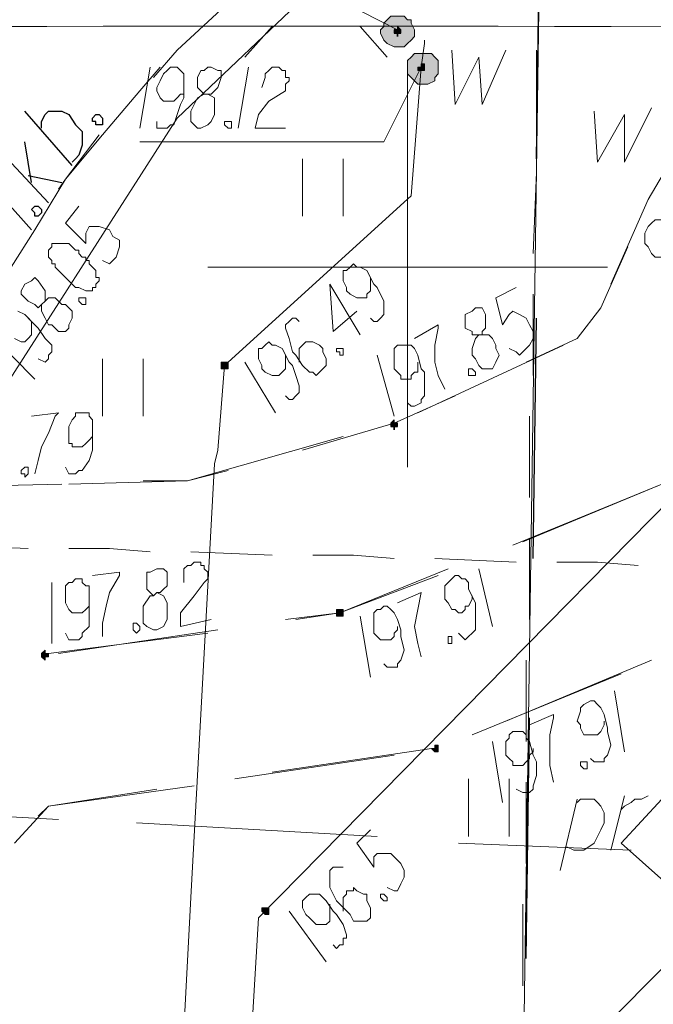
# Model space of a CAD drawing. Header units: metres. Extents: x 7431553 to 7432401, y 5544342 to 5544539.
# Tile 59 of 180: x 7432095 to 7432103, y 5544491 to 5544503. Entities that reach past the tile are written whole.
import ezdxf

# ---------------------------------------------------------------- set-up
doc = ezdxf.new("R2010")
doc.units = ezdxf.units.M
doc.header["$MEASUREMENT"] = 0
doc.layers.add('BG-PR90-PB-PZT-PZT01_2026_04_14$0$MAPA DCP', color=7, linetype='Continuous', lineweight=0)
doc.layers.add('PRIMETECH_XREF', color=7, linetype='Continuous', lineweight=5)

# ---------------------------------------------------------------- blocks, each defined once
blk = doc.blocks.new('BG-PR90-PB-PZT-PZT01_2026_04_14$0$Naddrwiną2025_v2klauzulap')
at = {"layer": 'BG-PR90-PB-PZT-PZT01_2026_04_14$0$MAPA DCP', "linetype": 'Continuous', "lineweight": 0, "transparency": 33554559}
for color, points in [(5, [(7431659.847, 5544514.182), (7431659.932, 5544514.182), (7431659.974, 5544514.225), (7431660.016, 5544514.267), (7431660.059, 5544514.309), (7431660.059, 5544514.352), (7431660.059, 5544514.394), (7431660.059, 5544514.436), (7431660.016, 5544514.521), (7431659.974, 5544514.521), (7431659.932, 5544514.563), (7431659.889, 5544514.563), (7431659.805, 5544514.563), (7431659.762, 5544514.563), (7431659.72, 5544514.521), (7431659.678, 5544514.479), (7431659.678, 5544514.436), (7431659.678, 5544514.394), (7431659.678, 5544514.309), (7431659.678, 5544514.267), (7431659.72, 5544514.225), (7431659.762, 5544514.182), (7431659.805, 5544514.182), (7431659.805, 5544514.182)]), (256, [(7431668.356, 5544514.479), (7431668.356, 5544514.479), (7431668.398, 5544514.521), (7431668.398, 5544514.521), (7431668.398, 5544514.521), (7431668.398, 5544514.521), (7431668.398, 5544514.521), (7431668.398, 5544514.563), (7431668.398, 5544514.563), (7431668.398, 5544514.563), (7431668.398, 5544514.563), (7431668.356, 5544514.563), (7431668.356, 5544514.563), (7431668.356, 5544514.563), (7431668.356, 5544514.563), (7431668.314, 5544514.563), (7431668.314, 5544514.563), (7431668.314, 5544514.563), (7431668.314, 5544514.521), (7431668.314, 5544514.521), (7431668.314, 5544514.521), (7431668.314, 5544514.521), (7431668.356, 5544514.521)]), (5, [(7431659.847, 5544514.309), (7431659.889, 5544514.309), (7431659.889, 5544514.309), (7431659.889, 5544514.394), (7431659.847, 5544514.394), (7431659.847, 5544514.394), (7431659.847, 5544514.394), (7431659.847, 5544514.394), (7431659.805, 5544514.394), (7431659.805, 5544514.394), (7431659.805, 5544514.352), (7431659.805, 5544514.352), (7431659.805, 5544514.352), (7431659.847, 5544514.352)]), (5, [(7431659.381, 5544513.844), (7431659.424, 5544513.844), (7431659.508, 5544513.886), (7431659.551, 5544513.928), (7431659.551, 5544513.928), (7431659.593, 5544514.013), (7431659.593, 5544514.055), (7431659.593, 5544514.098), (7431659.593, 5544514.14), (7431659.551, 5544514.182), (7431659.508, 5544514.225), (7431659.466, 5544514.267), (7431659.424, 5544514.267), (7431659.381, 5544514.267), (7431659.297, 5544514.225), (7431659.254, 5544514.225), (7431659.254, 5544514.182), (7431659.212, 5544514.14), (7431659.212, 5544514.055), (7431659.212, 5544514.013), (7431659.212, 5544513.971), (7431659.254, 5544513.928), (7431659.297, 5544513.886), (7431659.339, 5544513.886), (7431659.339, 5544513.886)]), (5, [(7431659.381, 5544514.013), (7431659.424, 5544514.013), (7431659.424, 5544514.013), (7431659.424, 5544514.013), (7431659.424, 5544514.055), (7431659.424, 5544514.055), (7431659.466, 5544514.055), (7431659.424, 5544514.055), (7431659.424, 5544514.098), (7431659.424, 5544514.098), (7431659.424, 5544514.098), (7431659.424, 5544514.098), (7431659.381, 5544514.098), (7431659.381, 5544514.098), (7431659.381, 5544514.098), (7431659.381, 5544514.098), (7431659.381, 5544514.098), (7431659.339, 5544514.055), (7431659.339, 5544514.055), (7431659.339, 5544514.055), (7431659.381, 5544514.055)]), (256, [(7431664.292, 5544513.971), (7431664.334, 5544513.971), (7431664.334, 5544513.971), (7431664.334, 5544513.971), (7431664.334, 5544513.971), (7431664.334, 5544514.013), (7431664.377, 5544514.013), (7431664.334, 5544514.013), (7431664.334, 5544514.013), (7431664.334, 5544514.055), (7431664.334, 5544514.055), (7431664.334, 5544514.055), (7431664.292, 5544514.055), (7431664.292, 5544514.055), (7431664.292, 5544514.055), (7431664.292, 5544514.055), (7431664.292, 5544514.013), (7431664.25, 5544514.013), (7431664.25, 5544514.013), (7431664.25, 5544514.013)]), (256, [(7431666.663, 5544513.293), (7431666.663, 5544513.293), (7431666.705, 5544513.293), (7431666.705, 5544513.293), (7431666.705, 5544513.293), (7431666.705, 5544513.336), (7431666.705, 5544513.336), (7431666.705, 5544513.336), (7431666.705, 5544513.336), (7431666.705, 5544513.378), (7431666.705, 5544513.378), (7431666.663, 5544513.378), (7431666.663, 5544513.378), (7431666.663, 5544513.378), (7431666.663, 5544513.378), (7431666.62, 5544513.378), (7431666.62, 5544513.336), (7431666.62, 5544513.336), (7431666.62, 5544513.336), (7431666.62, 5544513.336), (7431666.62, 5544513.293), (7431666.62, 5544513.293)]), (52, [(7431670.388, 5544512.362), (7431670.388, 5544512.362), (7431670.388, 5544512.362), (7431670.388, 5544512.362), (7431670.43, 5544512.404), (7431670.43, 5544512.404), (7431670.43, 5544512.404), (7431670.43, 5544512.404), (7431670.43, 5544512.447), (7431670.388, 5544512.447), (7431670.388, 5544512.447), (7431670.388, 5544512.447), (7431670.388, 5544512.447), (7431670.346, 5544512.447), (7431670.346, 5544512.447), (7431670.346, 5544512.447), (7431670.346, 5544512.447), (7431670.346, 5544512.404), (7431670.346, 5544512.404), (7431670.346, 5544512.404), (7431670.346, 5544512.404), (7431670.346, 5544512.362), (7431670.346, 5544512.362), (7431670.346, 5544512.362), (7431670.346, 5544512.362)]), (5, [(7431663.572, 5544511.854), (7431663.572, 5544511.854), (7431663.615, 5544511.854), (7431663.615, 5544511.854), (7431663.615, 5544511.896), (7431663.615, 5544511.896), (7431663.615, 5544511.896), (7431663.615, 5544511.896), (7431663.615, 5544511.939), (7431663.615, 5544511.939), (7431663.615, 5544511.939), (7431663.572, 5544511.939), (7431663.572, 5544511.939), (7431663.572, 5544511.939), (7431663.53, 5544511.939), (7431663.53, 5544511.939), (7431663.53, 5544511.939), (7431663.53, 5544511.896), (7431663.53, 5544511.896), (7431663.53, 5544511.896), (7431663.53, 5544511.896), (7431663.53, 5544511.854), (7431663.53, 5544511.854)]), (256, [(7431667.213, 5544509.61), (7431667.213, 5544509.61), (7431667.213, 5544509.61), (7431667.213, 5544509.61), (7431667.213, 5544509.61), (7431667.255, 5544509.653), (7431667.255, 5544509.653), (7431667.255, 5544509.653), (7431667.213, 5544509.653), (7431667.213, 5544509.695), (7431667.213, 5544509.695), (7431667.213, 5544509.695), (7431667.213, 5544509.695), (7431667.171, 5544509.695), (7431667.171, 5544509.695), (7431667.171, 5544509.695), (7431667.171, 5544509.653), (7431667.128, 5544509.653), (7431667.128, 5544509.653), (7431667.128, 5544509.653), (7431667.171, 5544509.61), (7431667.171, 5544509.61), (7431667.171, 5544509.61), (7431667.171, 5544509.61), (7431667.171, 5544509.61)])]:
    blk.add_hatch(color=color, dxfattribs=at).paths.add_polyline_path(points)
at = {"layer": 'BG-PR90-PB-PZT-PZT01_2026_04_14$0$MAPA DCP', "color": 1, "linetype": 'Continuous', "lineweight": 18, "transparency": 33554687}
blk.add_lwpolyline([(7431770.083, 5544497.757), (7431763.902, 5544498.815), (7431752.811, 5544501.186), (7431737.063, 5544503.726), (7431734.989, 5544503.726), (7431705.313, 5544505.673), (7431674.537, 5544507.663), (7431671.489, 5544507.748), (7431664.504, 5544508.721), (7431660.482, 5544511.304), (7431658.831, 5544513.039), (7431657.053, 5544516.849), (7431656.249, 5544521.04), (7431658.196, 5544542.588), (7431658.873, 5544545.975), (7431662.98, 5544562.612), (7431663.276, 5544568.157), (7431664.334, 5544568.115)], dxfattribs=at)
at = {"layer": 'BG-PR90-PB-PZT-PZT01_2026_04_14$0$MAPA DCP', "linetype": 'Continuous', "lineweight": 18, "transparency": 33554687}
for points in [[(7431636.479, 5544546.821), (7431667.213, 5544545.213), (7431666.493, 5544532.936), (7431684.527, 5544515.452), (7431635.166, 5544516.172)], [(7431662.556, 5544516.722), (7431661.498, 5544517.188), (7431660.778, 5544517.611)], [(7431664.969, 5544517.442), (7431665.054, 5544517.357), (7431665.774, 5544515.622)], [(7431665.816, 5544515.495), (7431665.054, 5544517.357)], [(7431668.017, 5544515.41), (7431667.255, 5544517.23)], [(7431663.53, 5544515.664), (7431663.234, 5544516.299), (7431662.853, 5544516.595), (7431662.091, 5544516.934)], [(7431667.425, 5544516.849), (7431668.187, 5544514.987)], [(7431662.345, 5544516.68), (7431662.345, 5544511.685)], [(7431635.167, 5544516.172), (7431684.527, 5544515.452), (7431683.046, 5544480.527), (7431676.526, 5544473.754)], [(7431664.165, 5544514.309), (7431663.318, 5544516.13)], [(7431669.457, 5544515.452), (7431668.737, 5544515.452)], [(7431668.737, 5544514.944), (7431669.457, 5544514.944)], [(7431664.631, 5544512.87), (7431664.292, 5544514.013), (7431663.953, 5544514.775)], [(7431666.112, 5544514.69), (7431666.663, 5544513.336), (7431666.747, 5544512.785)], [(7431666.747, 5544512.658), (7431666.663, 5544513.336), (7431666.197, 5544514.563)], [(7431668.652, 5544512.489), (7431668.356, 5544514.479)], [(7431662.345, 5544514.182), (7431659.847, 5544514.182)], [(7431662.345, 5544514.182), (7431664.842, 5544514.182)], [(7431668.441, 5544514.013), (7431668.737, 5544512.023)], [(7431659.72, 5544513.928), (7431659.339, 5544513.59)], [(7431661.71, 5544513.378), (7431660.99, 5544513.378)], [(7431665.012, 5544511.431), (7431664.461, 5544513.378)], [(7431660.99, 5544512.87), (7431661.71, 5544512.87)], [(7431659.974, 5544511.007), (7431659.635, 5544511.304), (7431659.127, 5544511.854), (7431658.662, 5544512.404), (7431658.619, 5544512.489)], [(7431659.72, 5544512.15), (7431659.339, 5544512.489)], [(7431665.054, 5544509.949), (7431665.012, 5544511.431), (7431664.885, 5544511.939)], [(7431666.874, 5544511.812), (7431667.171, 5544509.822)], [(7431667.171, 5544509.695), (7431666.917, 5544511.685)], [(7431669.203, 5544509.568), (7431669.076, 5544509.695), (7431668.822, 5544511.515)], [(7431665.012, 5544510.88), (7431665.012, 5544511.431)], [(7431659.847, 5544511.092), (7431660.143, 5544510.838), (7431660.694, 5544510.372), (7431661.244, 5544509.907), (7431661.371, 5544509.822)], [(7431668.864, 5544511.05), (7431669.076, 5544509.695), (7431669.541, 5544509.272)], [(7431664.207, 5544510.88), (7431663.488, 5544510.88)], [(7431662.345, 5544509.229), (7431661.879, 5544509.526), (7431661.244, 5544509.907), (7431660.694, 5544510.33)], [(7431663.488, 5544510.372), (7431664.207, 5544510.372)], [(7431664.969, 5544508.086), (7431665.096, 5544508.044), (7431665.054, 5544509.864)]]:
    blk.add_lwpolyline(points, dxfattribs=at)
at = {"layer": 'BG-PR90-PB-PZT-PZT01_2026_04_14$0$MAPA DCP', "color": 30, "linetype": 'Continuous', "lineweight": 18, "true_color": 0xff6500, "transparency": 33554687}
for points in [[(7431679.447, 5544509.102), (7431662.599, 5544525.782), (7431661.583, 5544526.29)], [(7431669.118, 5544516.849), (7431669.076, 5544516.892), (7431669.033, 5544516.976), (7431668.991, 5544517.019), (7431668.991, 5544517.103), (7431668.949, 5544517.188)], [(7431669.541, 5544514.817), (7431669.626, 5544516.976)], [(7431669.626, 5544516.722), (7431668.949, 5544516.892)], [(7431669.033, 5544516.299), (7431668.991, 5544516.341), (7431668.991, 5544516.511), (7431669.033, 5544516.553), (7431669.076, 5544516.595), (7431669.16, 5544516.638), (7431669.245, 5544516.638), (7431669.287, 5544516.638), (7431669.372, 5544516.595), (7431669.457, 5544516.553), (7431669.541, 5544516.511), (7431669.626, 5544516.384), (7431669.626, 5544516.299), (7431669.626, 5544516.257), (7431669.584, 5544516.172)], [(7431669.88, 5544516.087), (7431668.991, 5544516.299)], [(7431669.287, 5544510.796), (7431669.457, 5544513.801)], [(7431669.076, 5544506.816), (7431669.245, 5544509.822)]]:
    blk.add_lwpolyline(points, dxfattribs=at)
at = {"layer": 'BG-PR90-PB-PZT-PZT01_2026_04_14$0$MAPA DCP', "color": 54, "linetype": 'Continuous', "lineweight": 18, "true_color": 0x9a9a00, "transparency": 33554687}
blk.add_lwpolyline([(7431635.378, 5544521.633), (7431636.733, 5544521.548), (7431639.993, 5544521.21), (7431662.345, 5544520.321), (7431670.473, 5544512.32), (7431732.83, 5544508.594), (7431751.372, 5544507.578), (7431751.456, 5544504.573), (7431767.712, 5544503.218), (7431770.083, 5544503.049)], dxfattribs=at)
at = {"layer": 'BG-PR90-PB-PZT-PZT01_2026_04_14$0$MAPA DCP', "color": 30, "linetype": 'Continuous', "lineweight": 18, "true_color": 0xff6500, "transparency": 33554687}
blk.add_lwpolyline([(7431668.441, 5544517.865), (7431669.118, 5544518.627), (7431670.219, 5544517.611), (7431669.541, 5544516.849)], close=True, dxfattribs=at)
at = {"layer": 'BG-PR90-PB-PZT-PZT01_2026_04_14$0$MAPA DCP', "color": 5, "linetype": 'Continuous', "lineweight": 18, "transparency": 33554687}
blk.add_lwpolyline([(7431661.752, 5544517.4), (7431661.752, 5544517.527), (7431661.794, 5544517.569), (7431661.837, 5544517.611), (7431661.921, 5544517.611), (7431661.964, 5544517.654), (7431662.048, 5544517.611), (7431662.091, 5544517.611), (7431662.175, 5544517.569), (7431662.218, 5544517.527), (7431662.218, 5544517.442), (7431662.218, 5544517.4), (7431662.218, 5544517.315), (7431662.218, 5544517.273), (7431662.175, 5544517.23), (7431662.091, 5544517.188), (7431662.048, 5544517.146), (7431661.964, 5544517.146), (7431661.921, 5544517.146), (7431661.837, 5544517.188), (7431661.794, 5544517.23), (7431661.752, 5544517.273), (7431661.752, 5544517.315)], close=True, dxfattribs=at)
for points in [[(7431660.397, 5544516.511), (7431661.032, 5544516.553), (7431660.44, 5544516.892), (7431661.032, 5544516.892), (7431660.355, 5544517.23)], [(7431659.635, 5544514.733), (7431660.313, 5544514.775), (7431659.72, 5544515.071), (7431660.313, 5544515.114), (7431659.635, 5544515.41)], [(7431736.978, 5544505.038), (7431702.223, 5544507.663), (7431696.635, 5544508.129), (7431695.365, 5544508.256), (7431692.486, 5544509.06), (7431687.152, 5544510.584), (7431670.219, 5544511.473), (7431664.8, 5544511.769), (7431664.631, 5544511.812), (7431663.572, 5544511.896), (7431661.456, 5544514.225), (7431659.847, 5544514.352), (7431659.551, 5544514.394), (7431659.508, 5544514.394)], [(7431659.847, 5544514.352), (7431660.778, 5544513.886), (7431660.778, 5544510.838)], [(7431659.381, 5544514.055), (7431657.18, 5544509.737), (7431657.18, 5544506.647)]]:
    blk.add_lwpolyline(points, dxfattribs=at)
at = {"layer": 'BG-PR90-PB-PZT-PZT01_2026_04_14$0$MAPA DCP', "color": 4, "linetype": 'Continuous', "lineweight": 18, "transparency": 33554687}
for points in [[(7431666.028, 5544516.045), (7431666.028, 5544516.553), (7431666.07, 5544517.061)], [(7431665.985, 5544514.521), (7431666.028, 5544515.537)], [(7431665.943, 5544512.997), (7431665.943, 5544513.505), (7431665.985, 5544514.013)], [(7431665.901, 5544511.473), (7431665.943, 5544512.489)], [(7431665.858, 5544509.949), (7431665.858, 5544510.457), (7431665.901, 5544510.965)], [(7431665.816, 5544508.425), (7431665.858, 5544509.441)]]:
    blk.add_lwpolyline(points, dxfattribs=at)
at = {"layer": 'BG-PR90-PB-PZT-PZT01_2026_04_14$0$MAPA DCP', "linetype": 'Continuous', "lineweight": 9, "transparency": 33554687}
for points in [[(7431667.636, 5544516.765), (7431668.398, 5544516.892)], [(7431668.483, 5544516.468), (7431668.525, 5544516.511), (7431668.525, 5544516.638), (7431668.483, 5544516.638), (7431668.441, 5544516.68), (7431668.314, 5544516.722), (7431668.144, 5544516.68), (7431668.102, 5544516.68), (7431667.933, 5544516.638), (7431667.848, 5544516.595), (7431667.806, 5544516.553), (7431667.763, 5544516.511), (7431667.763, 5544516.468), (7431667.806, 5544516.384), (7431667.848, 5544516.341), (7431667.89, 5544516.341), (7431668.017, 5544516.299), (7431668.06, 5544516.341), (7431668.102, 5544516.341), (7431668.187, 5544516.384), (7431668.187, 5544516.426), (7431668.187, 5544516.468), (7431668.187, 5544516.511), (7431668.187, 5544516.553), (7431668.144, 5544516.595), (7431668.06, 5544516.638), (7431668.017, 5544516.638)], [(7431668.06, 5544515.706), (7431667.933, 5544516.003), (7431667.975, 5544516.003), (7431668.187, 5544515.96), (7431668.398, 5544515.96), (7431668.568, 5544515.96), (7431668.779, 5544516.003)], [(7431662.599, 5544515.537), (7431662.726, 5544515.283), (7431663.064, 5544515.368), (7431662.937, 5544515.452), (7431662.895, 5544515.495), (7431662.937, 5544515.579), (7431662.98, 5544515.664), (7431663.064, 5544515.706), (7431663.149, 5544515.749), (7431663.234, 5544515.749), (7431663.318, 5544515.706), (7431663.403, 5544515.622), (7431663.445, 5544515.579), (7431663.403, 5544515.537), (7431663.361, 5544515.452)], [(7431668.864, 5544515.537), (7431668.906, 5544515.622), (7431668.906, 5544515.706), (7431668.864, 5544515.749), (7431668.822, 5544515.749), (7431668.695, 5544515.791), (7431668.525, 5544515.791), (7431668.441, 5544515.749), (7431668.271, 5544515.706), (7431668.229, 5544515.664), (7431668.187, 5544515.664), (7431668.144, 5544515.622), (7431668.144, 5544515.579), (7431668.144, 5544515.537), (7431668.144, 5544515.495), (7431668.187, 5544515.452), (7431668.229, 5544515.452), (7431668.271, 5544515.41), (7431668.356, 5544515.41), (7431668.441, 5544515.41), (7431668.483, 5544515.452), (7431668.525, 5544515.495), (7431668.568, 5544515.495), (7431668.568, 5544515.537), (7431668.568, 5544515.622), (7431668.525, 5544515.664), (7431668.483, 5544515.706), (7431668.441, 5544515.706), (7431668.398, 5544515.749), (7431668.356, 5544515.749)], [(7431663.191, 5544515.071), (7431663.191, 5544515.114), (7431663.149, 5544515.114), (7431663.107, 5544515.156), (7431663.064, 5544515.156), (7431662.937, 5544515.156), (7431662.853, 5544515.114), (7431662.853, 5544515.071), (7431662.853, 5544515.029), (7431662.895, 5544514.987), (7431662.937, 5544514.902), (7431662.98, 5544514.902), (7431663.064, 5544514.902), (7431663.107, 5544514.902), (7431663.149, 5544514.987), (7431663.191, 5544514.987), (7431663.191, 5544515.071), (7431663.234, 5544515.029), (7431663.361, 5544514.987), (7431663.445, 5544514.987), (7431663.488, 5544515.029), (7431663.572, 5544515.071), (7431663.615, 5544515.114), (7431663.615, 5544515.198), (7431663.615, 5544515.241), (7431663.53, 5544515.283), (7431663.445, 5544515.325), (7431663.361, 5544515.283), (7431663.318, 5544515.283), (7431663.234, 5544515.241), (7431663.191, 5544515.198), (7431663.191, 5544515.114)], [(7431668.271, 5544515.241), (7431669.033, 5544515.368)], [(7431666.112, 5544515.071), (7431666.832, 5544515.241)], [(7431666.917, 5544514.817), (7431666.959, 5544514.86), (7431667.001, 5544514.902), (7431666.959, 5544514.944), (7431666.917, 5544514.987), (7431666.874, 5544515.029), (7431666.747, 5544515.029), (7431666.62, 5544515.029), (7431666.536, 5544515.029), (7431666.366, 5544514.944), (7431666.282, 5544514.944), (7431666.239, 5544514.902), (7431666.239, 5544514.86), (7431666.197, 5544514.817), (7431666.197, 5544514.775), (7431666.239, 5544514.733), (7431666.282, 5544514.69), (7431666.324, 5544514.648), (7431666.451, 5544514.648), (7431666.493, 5544514.648), (7431666.536, 5544514.69), (7431666.62, 5544514.733), (7431666.62, 5544514.775), (7431666.663, 5544514.817), (7431666.663, 5544514.86), (7431666.62, 5544514.902), (7431666.578, 5544514.902), (7431666.578, 5544514.944), (7431666.493, 5544514.987), (7431666.451, 5544514.987)], [(7431663.234, 5544514.267), (7431663.064, 5544514.563), (7431663.107, 5544514.563), (7431663.318, 5544514.521), (7431663.53, 5544514.521), (7431663.699, 5544514.563), (7431663.869, 5544514.648)], [(7431664.038, 5544514.182), (7431664.08, 5544514.225), (7431664.08, 5544514.267), (7431664.038, 5544514.352), (7431663.996, 5544514.352), (7431663.953, 5544514.394), (7431663.826, 5544514.394), (7431663.657, 5544514.394), (7431663.615, 5544514.352), (7431663.445, 5544514.309), (7431663.361, 5544514.267), (7431663.318, 5544514.225), (7431663.318, 5544514.182), (7431663.318, 5544514.14), (7431663.318, 5544514.098), (7431663.318, 5544514.055), (7431663.361, 5544514.013), (7431663.403, 5544514.013), (7431663.445, 5544514.013), (7431663.53, 5544514.013), (7431663.615, 5544514.013), (7431663.657, 5544514.055), (7431663.699, 5544514.098), (7431663.742, 5544514.098), (7431663.742, 5544514.14), (7431663.742, 5544514.225), (7431663.699, 5544514.225), (7431663.657, 5544514.267), (7431663.657, 5544514.309), (7431663.572, 5544514.309), (7431663.53, 5544514.309)], [(7431666.536, 5544514.055), (7431666.409, 5544514.352), (7431666.62, 5544514.309), (7431666.832, 5544514.267), (7431667.044, 5544514.309), (7431667.213, 5544514.352)], [(7431667.298, 5544513.886), (7431667.34, 5544513.928), (7431667.34, 5544514.055), (7431667.298, 5544514.055), (7431667.255, 5544514.098), (7431667.128, 5544514.14), (7431666.959, 5544514.098), (7431666.874, 5544514.098), (7431666.747, 5544514.055), (7431666.663, 5544514.013), (7431666.62, 5544513.971), (7431666.578, 5544513.928), (7431666.578, 5544513.886), (7431666.62, 5544513.844), (7431666.62, 5544513.801), (7431666.663, 5544513.759), (7431666.705, 5544513.759), (7431666.832, 5544513.759), (7431666.874, 5544513.759), (7431666.917, 5544513.759), (7431666.959, 5544513.801), (7431667.001, 5544513.844), (7431667.001, 5544513.886), (7431667.001, 5544513.928), (7431667.001, 5544513.971), (7431666.959, 5544514.013), (7431666.917, 5544514.013), (7431666.874, 5544514.055), (7431666.832, 5544514.055)], [(7431663.445, 5544513.801), (7431664.207, 5544514.013)], [(7431666.705, 5544513.59), (7431667.467, 5544513.717)], [(7431666.282, 5544511.388), (7431666.112, 5544511.388), (7431666.07, 5544511.431), (7431666.07, 5544511.473), (7431666.028, 5544511.515), (7431666.028, 5544511.558), (7431666.028, 5544511.6), (7431666.07, 5544511.6), (7431666.07, 5544511.642), (7431666.112, 5544511.642), (7431666.155, 5544511.685), (7431666.197, 5544511.685), (7431666.239, 5544511.685), (7431666.282, 5544511.642), (7431666.451, 5544511.515), (7431666.663, 5544511.346), (7431666.832, 5544511.346), (7431666.747, 5544511.727)], [(7431666.451, 5544511.007), (7431666.409, 5544511.05), (7431666.409, 5544511.092), (7431666.366, 5544511.134), (7431666.324, 5544511.177), (7431666.197, 5544511.177), (7431666.155, 5544511.177), (7431666.112, 5544511.134), (7431666.112, 5544511.092), (7431666.112, 5544511.05), (7431666.155, 5544510.965), (7431666.155, 5544510.923), (7431666.282, 5544510.923), (7431666.366, 5544510.923), (7431666.409, 5544510.965), (7431666.451, 5544511.007), (7431666.451, 5544510.965), (7431666.578, 5544510.88), (7431666.663, 5544510.88), (7431666.705, 5544510.88), (7431666.79, 5544510.88), (7431666.832, 5544510.923), (7431666.874, 5544511.007), (7431666.874, 5544511.05), (7431666.832, 5544511.134), (7431666.747, 5544511.177), (7431666.663, 5544511.177), (7431666.62, 5544511.177), (7431666.536, 5544511.177), (7431666.451, 5544511.134), (7431666.409, 5544511.05)], [(7431661.583, 5544510.076), (7431661.794, 5544509.907), (7431662.048, 5544510.161), (7431661.921, 5544510.161), (7431661.837, 5544510.203), (7431661.837, 5544510.288), (7431661.837, 5544510.33), (7431661.879, 5544510.457), (7431661.964, 5544510.499), (7431662.006, 5544510.584), (7431662.091, 5544510.584), (7431662.218, 5544510.542), (7431662.26, 5544510.499), (7431662.302, 5544510.457), (7431662.26, 5544510.372)], [(7431666.197, 5544510.245), (7431666.155, 5544510.584), (7431666.197, 5544510.584), (7431666.409, 5544510.457), (7431666.578, 5544510.415), (7431666.79, 5544510.372), (7431666.959, 5544510.372)], [(7431664.842, 5544509.907), (7431664.927, 5544509.949), (7431664.927, 5544510.034), (7431664.885, 5544510.076), (7431664.885, 5544510.118), (7431664.758, 5544510.203), (7431664.631, 5544510.245), (7431664.546, 5544510.245), (7431664.377, 5544510.245), (7431664.292, 5544510.245), (7431664.25, 5544510.245), (7431664.207, 5544510.203), (7431664.165, 5544510.203), (7431664.165, 5544510.161), (7431664.165, 5544510.076), (7431664.165, 5544510.034), (7431664.207, 5544510.034), (7431664.25, 5544509.991), (7431664.334, 5544509.949), (7431664.419, 5544509.949), (7431664.461, 5544509.949), (7431664.546, 5544509.949), (7431664.546, 5544509.991), (7431664.588, 5544509.991), (7431664.588, 5544510.034), (7431664.588, 5544510.076), (7431664.588, 5544510.118), (7431664.546, 5544510.161), (7431664.504, 5544510.203), (7431664.461, 5544510.245)], [(7431666.917, 5544509.907), (7431667.001, 5544509.949), (7431667.001, 5544510.076), (7431666.959, 5544510.118), (7431666.917, 5544510.118), (7431666.832, 5544510.203), (7431666.663, 5544510.203), (7431666.578, 5544510.203), (7431666.409, 5544510.203), (7431666.324, 5544510.203), (7431666.324, 5544510.161), (7431666.282, 5544510.118), (7431666.239, 5544510.118), (7431666.239, 5544510.076), (7431666.239, 5544510.034), (7431666.282, 5544509.991), (7431666.282, 5544509.949), (7431666.324, 5544509.907), (7431666.451, 5544509.907), (7431666.493, 5544509.907), (7431666.536, 5544509.907), (7431666.62, 5544509.949), (7431666.663, 5544509.991), (7431666.663, 5544510.034), (7431666.663, 5544510.076), (7431666.663, 5544510.118), (7431666.62, 5544510.161), (7431666.578, 5544510.203), (7431666.536, 5544510.203), (7431666.493, 5544510.203)], [(7431662.81, 5544509.61), (7431662.768, 5544509.653), (7431662.641, 5544509.653), (7431662.514, 5544509.568), (7431662.472, 5544509.526), (7431662.514, 5544509.483), (7431662.556, 5544509.399), (7431662.641, 5544509.356), (7431662.683, 5544509.356), (7431662.768, 5544509.441), (7431662.81, 5544509.526), (7431662.853, 5544509.568), (7431662.81, 5544509.61), (7431662.895, 5544509.61), (7431662.98, 5544509.653), (7431663.064, 5544509.695), (7431663.064, 5544509.737), (7431663.149, 5544509.822), (7431663.149, 5544509.907), (7431663.107, 5544509.949), (7431663.064, 5544509.949), (7431662.98, 5544509.991), (7431662.895, 5544509.991), (7431662.81, 5544509.907), (7431662.81, 5544509.864), (7431662.726, 5544509.78), (7431662.726, 5544509.695), (7431662.768, 5544509.653)], [(7431664.207, 5544509.483), (7431664.165, 5544509.822), (7431664.207, 5544509.78), (7431664.419, 5544509.695), (7431664.588, 5544509.61), (7431664.758, 5544509.568), (7431664.927, 5544509.526)], [(7431663.488, 5544509.568), (7431663.53, 5544509.653), (7431663.488, 5544509.695), (7431663.445, 5544509.695), (7431663.403, 5544509.737), (7431663.361, 5544509.737), (7431663.318, 5544509.737), (7431663.234, 5544509.653), (7431663.107, 5544509.568), (7431663.064, 5544509.526), (7431662.937, 5544509.399), (7431662.895, 5544509.314)], [(7431663.234, 5544509.272), (7431663.276, 5544509.356), (7431663.276, 5544509.399), (7431663.234, 5544509.441), (7431663.191, 5544509.483), (7431663.149, 5544509.483), (7431663.107, 5544509.483), (7431663.064, 5544509.483), (7431663.022, 5544509.483), (7431662.98, 5544509.441)], [(7431666.282, 5544509.737), (7431667.044, 5544509.737)], [(7431663.191, 5544508.975), (7431663.742, 5544509.526)]]:
    blk.add_lwpolyline(points, dxfattribs=at)
for points in [[(7431668.525, 5544516.341), (7431668.525, 5544516.426), (7431668.61, 5544516.426), (7431668.61, 5544516.384), (7431668.568, 5544516.341)], [(7431663.615, 5544514.944), (7431663.615, 5544514.987), (7431663.657, 5544515.029), (7431663.699, 5544515.029), (7431663.699, 5544514.987), (7431663.699, 5544514.944), (7431663.657, 5544514.944)], [(7431666.959, 5544514.69), (7431666.959, 5544514.733), (7431667.044, 5544514.733), (7431667.044, 5544514.69), (7431667.001, 5544514.69)], [(7431666.79, 5544510.753), (7431666.79, 5544510.796), (7431666.832, 5544510.838), (7431666.874, 5544510.838), (7431666.917, 5544510.796), (7431666.874, 5544510.753), (7431666.832, 5544510.753)], [(7431662.048, 5544509.737), (7431662.091, 5544509.737), (7431662.133, 5544509.695), (7431662.218, 5544509.695), (7431662.26, 5544509.737), (7431662.302, 5544509.737), (7431662.302, 5544509.78), (7431662.345, 5544509.78), (7431662.387, 5544509.822), (7431662.429, 5544509.864), (7431662.514, 5544509.949), (7431662.556, 5544509.991), (7431662.599, 5544510.034), (7431662.599, 5544510.076), (7431662.641, 5544510.161), (7431662.641, 5544510.203), (7431662.641, 5544510.245), (7431662.599, 5544510.245), (7431662.599, 5544510.288), (7431662.556, 5544510.288), (7431662.514, 5544510.33), (7431662.472, 5544510.33), (7431662.472, 5544510.288), (7431662.429, 5544510.288), (7431662.387, 5544510.288), (7431662.345, 5544510.245), (7431662.302, 5544510.203), (7431662.26, 5544510.203), (7431662.26, 5544510.161), (7431662.218, 5544510.161), (7431662.218, 5544510.118), (7431662.175, 5544510.076), (7431662.133, 5544510.076), (7431662.133, 5544510.034), (7431662.091, 5544509.991), (7431662.048, 5544509.949), (7431662.048, 5544509.907), (7431662.048, 5544509.864), (7431662.048, 5544509.822), (7431662.048, 5544509.78)], [(7431662.726, 5544510.076), (7431662.726, 5544510.161), (7431662.81, 5544510.161), (7431662.81, 5544510.118), (7431662.768, 5544510.076)], [(7431664.842, 5544509.399), (7431664.842, 5544509.441), (7431664.927, 5544509.441), (7431664.969, 5544509.399), (7431664.927, 5544509.399), (7431664.927, 5544509.356), (7431664.885, 5544509.356)]]:
    blk.add_lwpolyline(points, close=True, dxfattribs=at)
at = {"layer": 'BG-PR90-PB-PZT-PZT01_2026_04_14$0$MAPA DCP', "linetype": 'Continuous', "lineweight": 25, "transparency": 33554687}
for points in [[(7431660.99, 5544515.791), (7431657.984, 5544515.833)], [(7431665.985, 5544515.749), (7431662.98, 5544515.791)], [(7431670.981, 5544515.664), (7431667.975, 5544515.706)], [(7431660.609, 5544509.61), (7431660.524, 5544509.61), (7431660.44, 5544509.653), (7431660.397, 5544509.695), (7431660.397, 5544509.737), (7431660.397, 5544509.864), (7431660.44, 5544509.949), (7431660.567, 5544510.034), (7431660.651, 5544510.118), (7431660.821, 5544510.118), (7431660.948, 5544510.076), (7431660.99, 5544510.034), (7431661.032, 5544509.991)], [(7431661.075, 5544509.991), (7431660.397, 5544509.399)], [(7431661.202, 5544509.441), (7431661.286, 5544509.864)], [(7431661.54, 5544509.695), (7431660.863, 5544509.06)], [(7431661.286, 5544509.483), (7431660.778, 5544509.399)], [(7431661.794, 5544508.891), (7431661.667, 5544508.891), (7431661.667, 5544508.848), (7431661.625, 5544508.848), (7431661.625, 5544508.891), (7431661.583, 5544508.891), (7431661.54, 5544508.891), (7431661.498, 5544508.933), (7431661.498, 5544508.975), (7431661.456, 5544508.975), (7431661.456, 5544509.018), (7431661.456, 5544509.06), (7431661.456, 5544509.102), (7431661.498, 5544509.145), (7431661.879, 5544509.483)]]:
    blk.add_lwpolyline(points, dxfattribs=at)
at = {"layer": 'BG-PR90-PB-PZT-PZT01_2026_04_14$0$MAPA DCP', "color": 94, "linetype": 'Continuous', "lineweight": 18, "true_color": 0x009a00, "transparency": 33554687}
for points in [[(7431660.651, 5544515.791), (7431660.143, 5544515.791), (7431659.635, 5544515.791)], [(7431662.175, 5544515.749), (7431661.159, 5544515.791)], [(7431663.699, 5544515.749), (7431663.191, 5544515.749), (7431662.683, 5544515.749)], [(7431665.223, 5544515.706), (7431664.207, 5544515.706)], [(7431666.747, 5544515.706), (7431666.239, 5544515.706), (7431665.731, 5544515.706)], [(7431668.271, 5544515.664), (7431667.255, 5544515.664)], [(7431669.795, 5544515.664), (7431669.287, 5544515.664), (7431668.779, 5544515.664)], [(7431671.319, 5544515.622), (7431670.303, 5544515.622)]]:
    blk.add_lwpolyline(points, dxfattribs=at)
at = {"layer": 'BG-PR90-PB-PZT-PZT01_2026_04_14$0$MAPA DCP', "color": 5, "linetype": 'Continuous', "lineweight": 0, "transparency": 33554687}
for points in [[(7431659.847, 5544514.182), (7431659.932, 5544514.182), (7431659.974, 5544514.225), (7431660.016, 5544514.267), (7431660.059, 5544514.309), (7431660.059, 5544514.352), (7431660.059, 5544514.394), (7431660.059, 5544514.436), (7431660.016, 5544514.521), (7431659.974, 5544514.521), (7431659.932, 5544514.563), (7431659.889, 5544514.563), (7431659.805, 5544514.563), (7431659.762, 5544514.563), (7431659.72, 5544514.521), (7431659.678, 5544514.479), (7431659.678, 5544514.436), (7431659.678, 5544514.394), (7431659.678, 5544514.309), (7431659.678, 5544514.267), (7431659.72, 5544514.225), (7431659.762, 5544514.182), (7431659.805, 5544514.182)], [(7431659.847, 5544514.309), (7431659.889, 5544514.309), (7431659.889, 5544514.309), (7431659.889, 5544514.394), (7431659.847, 5544514.394), (7431659.847, 5544514.394), (7431659.847, 5544514.394), (7431659.847, 5544514.394), (7431659.805, 5544514.394), (7431659.805, 5544514.394), (7431659.805, 5544514.352), (7431659.805, 5544514.352), (7431659.805, 5544514.352), (7431659.847, 5544514.352), (7431659.847, 5544514.309)], [(7431659.381, 5544513.844), (7431659.424, 5544513.844), (7431659.508, 5544513.886), (7431659.551, 5544513.928), (7431659.551, 5544513.928), (7431659.593, 5544514.013), (7431659.593, 5544514.055), (7431659.593, 5544514.098), (7431659.593, 5544514.14), (7431659.551, 5544514.182), (7431659.508, 5544514.225), (7431659.466, 5544514.267), (7431659.424, 5544514.267), (7431659.381, 5544514.267), (7431659.297, 5544514.225), (7431659.254, 5544514.225), (7431659.254, 5544514.182), (7431659.212, 5544514.14), (7431659.212, 5544514.055), (7431659.212, 5544514.013), (7431659.212, 5544513.971), (7431659.254, 5544513.928), (7431659.297, 5544513.886), (7431659.339, 5544513.886)], [(7431659.381, 5544514.013), (7431659.424, 5544514.013), (7431659.424, 5544514.013), (7431659.424, 5544514.013), (7431659.424, 5544514.055), (7431659.424, 5544514.055), (7431659.466, 5544514.055), (7431659.424, 5544514.055), (7431659.424, 5544514.098), (7431659.424, 5544514.098), (7431659.424, 5544514.098), (7431659.424, 5544514.098), (7431659.381, 5544514.098), (7431659.381, 5544514.098), (7431659.381, 5544514.098), (7431659.381, 5544514.098), (7431659.381, 5544514.098), (7431659.339, 5544514.055), (7431659.339, 5544514.055), (7431659.339, 5544514.055), (7431659.381, 5544514.055), (7431659.381, 5544514.013), (7431659.381, 5544514.013)], [(7431663.572, 5544511.854), (7431663.572, 5544511.854), (7431663.615, 5544511.854), (7431663.615, 5544511.854), (7431663.615, 5544511.896), (7431663.615, 5544511.896), (7431663.615, 5544511.896), (7431663.615, 5544511.896), (7431663.615, 5544511.939), (7431663.615, 5544511.939), (7431663.615, 5544511.939), (7431663.572, 5544511.939), (7431663.572, 5544511.939), (7431663.572, 5544511.939), (7431663.53, 5544511.939), (7431663.53, 5544511.939), (7431663.53, 5544511.939), (7431663.53, 5544511.896), (7431663.53, 5544511.896), (7431663.53, 5544511.896), (7431663.53, 5544511.896), (7431663.53, 5544511.854), (7431663.53, 5544511.854)]]:
    blk.add_lwpolyline(points, close=True, dxfattribs=at)
at = {"layer": 'BG-PR90-PB-PZT-PZT01_2026_04_14$0$MAPA DCP', "linetype": 'Continuous', "lineweight": 0, "transparency": 33554687}
for points in [[(7431668.356, 5544514.479), (7431668.356, 5544514.479), (7431668.398, 5544514.521), (7431668.398, 5544514.521), (7431668.398, 5544514.521), (7431668.398, 5544514.521), (7431668.398, 5544514.521), (7431668.398, 5544514.563), (7431668.398, 5544514.563), (7431668.398, 5544514.563), (7431668.398, 5544514.563), (7431668.356, 5544514.563), (7431668.356, 5544514.563), (7431668.356, 5544514.563), (7431668.356, 5544514.563), (7431668.314, 5544514.563), (7431668.314, 5544514.563), (7431668.314, 5544514.563), (7431668.314, 5544514.521), (7431668.314, 5544514.521), (7431668.314, 5544514.521), (7431668.314, 5544514.521), (7431668.356, 5544514.521)], [(7431664.292, 5544513.971), (7431664.334, 5544513.971), (7431664.334, 5544513.971), (7431664.334, 5544513.971), (7431664.334, 5544513.971), (7431664.334, 5544514.013), (7431664.377, 5544514.013), (7431664.334, 5544514.013), (7431664.334, 5544514.013), (7431664.334, 5544514.055), (7431664.334, 5544514.055), (7431664.334, 5544514.055), (7431664.292, 5544514.055), (7431664.292, 5544514.055), (7431664.292, 5544514.055), (7431664.292, 5544514.055), (7431664.292, 5544514.013), (7431664.25, 5544514.013), (7431664.25, 5544514.013), (7431664.25, 5544514.013), (7431664.292, 5544513.971), (7431664.292, 5544513.971), (7431664.292, 5544513.971)], [(7431666.663, 5544513.293), (7431666.663, 5544513.293), (7431666.705, 5544513.293), (7431666.705, 5544513.293), (7431666.705, 5544513.293), (7431666.705, 5544513.336), (7431666.705, 5544513.336), (7431666.705, 5544513.336), (7431666.705, 5544513.336), (7431666.705, 5544513.378), (7431666.705, 5544513.378), (7431666.663, 5544513.378), (7431666.663, 5544513.378), (7431666.663, 5544513.378), (7431666.663, 5544513.378), (7431666.62, 5544513.378), (7431666.62, 5544513.336), (7431666.62, 5544513.336), (7431666.62, 5544513.336), (7431666.62, 5544513.336), (7431666.62, 5544513.293), (7431666.62, 5544513.293), (7431666.663, 5544513.293)], [(7431667.213, 5544509.61), (7431667.213, 5544509.61), (7431667.213, 5544509.61), (7431667.213, 5544509.61), (7431667.213, 5544509.61), (7431667.255, 5544509.653), (7431667.255, 5544509.653), (7431667.255, 5544509.653), (7431667.213, 5544509.653), (7431667.213, 5544509.695), (7431667.213, 5544509.695), (7431667.213, 5544509.695), (7431667.213, 5544509.695), (7431667.171, 5544509.695), (7431667.171, 5544509.695), (7431667.171, 5544509.695), (7431667.171, 5544509.653), (7431667.128, 5544509.653), (7431667.128, 5544509.653), (7431667.128, 5544509.653), (7431667.171, 5544509.61), (7431667.171, 5544509.61), (7431667.171, 5544509.61), (7431667.171, 5544509.61)]]:
    blk.add_lwpolyline(points, close=True, dxfattribs=at)
at = {"layer": 'BG-PR90-PB-PZT-PZT01_2026_04_14$0$MAPA DCP', "color": 5, "linetype": 'Continuous', "lineweight": -3, "transparency": 33554687}
blk.add_lwpolyline([(7431659.381, 5544514.013), (7431659.424, 5544514.013), (7431659.424, 5544514.013), (7431659.424, 5544514.013), (7431659.424, 5544514.055), (7431659.424, 5544514.055), (7431659.466, 5544514.055), (7431659.424, 5544514.055), (7431659.424, 5544514.098), (7431659.424, 5544514.098), (7431659.424, 5544514.098), (7431659.424, 5544514.098), (7431659.381, 5544514.098), (7431659.381, 5544514.098), (7431659.381, 5544514.098), (7431659.381, 5544514.098), (7431659.381, 5544514.098), (7431659.339, 5544514.055), (7431659.339, 5544514.055), (7431659.339, 5544514.055), (7431659.381, 5544514.055), (7431659.381, 5544514.013), (7431659.381, 5544514.013)], close=True, dxfattribs=at)
at = {"layer": 'BG-PR90-PB-PZT-PZT01_2026_04_14$0$MAPA DCP', "color": 52, "linetype": 'Continuous', "lineweight": 9, "transparency": 33554687}
for points in [[(7431669.372, 5544513.717), (7431669.541, 5544513.547), (7431669.838, 5544513.759), (7431669.711, 5544513.759), (7431669.668, 5544513.801), (7431669.668, 5544513.886), (7431669.668, 5544513.971), (7431669.753, 5544514.055), (7431669.795, 5544514.098), (7431669.88, 5544514.14), (7431669.965, 5544514.14), (7431670.049, 5544514.098), (7431670.134, 5544514.055), (7431670.134, 5544514.013), (7431670.092, 5544513.928)], [(7431669.838, 5544513.378), (7431669.838, 5544513.251), (7431669.88, 5544513.209), (7431670.092, 5544513.209), (7431670.261, 5544513.293), (7431670.303, 5544513.336), (7431670.43, 5544513.463), (7431670.515, 5544513.505), (7431670.515, 5544513.547), (7431670.515, 5544513.59), (7431670.515, 5544513.632), (7431670.515, 5544513.674), (7431670.473, 5544513.717), (7431670.43, 5544513.717), (7431670.388, 5544513.717), (7431670.346, 5544513.717), (7431670.261, 5544513.674), (7431670.176, 5544513.674), (7431670.176, 5544513.632), (7431670.134, 5544513.547), (7431670.092, 5544513.505), (7431670.134, 5544513.505), (7431670.134, 5544513.42), (7431670.176, 5544513.42), (7431670.219, 5544513.378), (7431670.261, 5544513.378), (7431670.303, 5544513.378), (7431670.346, 5544513.378), (7431670.388, 5544513.378)], [(7431670.811, 5544513.251), (7431670.854, 5544513.293), (7431670.811, 5544513.336), (7431670.811, 5544513.378), (7431670.727, 5544513.378), (7431670.727, 5544513.42), (7431670.684, 5544513.42), (7431670.557, 5544513.378), (7431670.43, 5544513.293), (7431670.388, 5544513.251), (7431670.261, 5544513.166), (7431670.176, 5544513.082), (7431670.176, 5544513.039), (7431670.176, 5544512.997), (7431670.176, 5544512.955), (7431670.219, 5544512.912), (7431670.261, 5544512.87), (7431670.303, 5544512.87), (7431670.346, 5544512.87), (7431670.43, 5544512.912), (7431670.473, 5544512.955), (7431670.515, 5544512.997), (7431670.557, 5544513.039), (7431670.557, 5544513.082), (7431670.557, 5544513.124), (7431670.557, 5544513.166), (7431670.515, 5544513.209), (7431670.473, 5544513.209), (7431670.43, 5544513.209), (7431670.388, 5544513.209), (7431670.346, 5544513.209), (7431670.303, 5544513.209)], [(7431670.388, 5544512.701), (7431671.023, 5544513.166)]]:
    blk.add_lwpolyline(points, dxfattribs=at)
at = {"layer": 'BG-PR90-PB-PZT-PZT01_2026_04_14$0$MAPA DCP', "color": 5, "linetype": 'Continuous', "lineweight": 0, "transparency": 33554495}
blk.add_lwpolyline([(7431659.466, 5544514.055), (7431659.424, 5544514.055)], dxfattribs=at)
at = {"layer": 'BG-PR90-PB-PZT-PZT01_2026_04_14$0$MAPA DCP', "linetype": 'Continuous', "lineweight": -3, "transparency": 33554687}
blk.add_lwpolyline([(7431664.292, 5544513.971), (7431664.334, 5544513.971), (7431664.334, 5544513.971), (7431664.334, 5544513.971), (7431664.334, 5544513.971), (7431664.334, 5544514.013), (7431664.377, 5544514.013), (7431664.334, 5544514.013), (7431664.334, 5544514.013), (7431664.334, 5544514.055), (7431664.334, 5544514.055), (7431664.334, 5544514.055), (7431664.292, 5544514.055), (7431664.292, 5544514.055), (7431664.292, 5544514.055), (7431664.292, 5544514.055), (7431664.292, 5544514.013), (7431664.25, 5544514.013), (7431664.25, 5544514.013), (7431664.25, 5544514.013), (7431664.292, 5544513.971), (7431664.292, 5544513.971), (7431664.292, 5544513.971)], close=True, dxfattribs=at)
at = {"layer": 'BG-PR90-PB-PZT-PZT01_2026_04_14$0$MAPA DCP', "linetype": 'Continuous', "lineweight": 0, "transparency": 33554495}
blk.add_lwpolyline([(7431664.377, 5544514.013), (7431664.334, 5544514.013)], dxfattribs=at)
at = {"layer": 'BG-PR90-PB-PZT-PZT01_2026_04_14$0$MAPA DCP', "color": 5, "linetype": 'Continuous', "lineweight": 9, "transparency": 33554687}
for points in [[(7431662.98, 5544513.717), (7431663.022, 5544513.759), (7431663.022, 5544513.801), (7431662.98, 5544513.844), (7431662.937, 5544513.886), (7431662.895, 5544513.886), (7431662.853, 5544513.886), (7431662.768, 5544513.886), (7431662.599, 5544513.801), (7431662.556, 5544513.759), (7431662.387, 5544513.674), (7431662.345, 5544513.59), (7431662.345, 5544513.547), (7431662.302, 5544513.505), (7431662.345, 5544513.463), (7431662.387, 5544513.42), (7431662.387, 5544513.378), (7431662.429, 5544513.378), (7431662.514, 5544513.378), (7431662.599, 5544513.42), (7431662.641, 5544513.42), (7431662.683, 5544513.463), (7431662.726, 5544513.547), (7431662.726, 5544513.59), (7431662.726, 5544513.674), (7431662.683, 5544513.674), (7431662.641, 5544513.717), (7431662.599, 5544513.717), (7431662.556, 5544513.717), (7431662.514, 5544513.717), (7431662.472, 5544513.717)], [(7431662.895, 5544513.547), (7431663.149, 5544513.251), (7431662.556, 5544513.209), (7431663.191, 5544513.59)], [(7431663.022, 5544512.828), (7431662.98, 5544512.785), (7431662.98, 5544512.743), (7431663.022, 5544512.701), (7431663.064, 5544512.658), (7431663.107, 5544512.658), (7431663.234, 5544512.701), (7431663.403, 5544512.743), (7431663.445, 5544512.785), (7431663.572, 5544512.87), (7431663.657, 5544512.955), (7431663.657, 5544512.997), (7431663.699, 5544513.039), (7431663.657, 5544513.082), (7431663.615, 5544513.124), (7431663.572, 5544513.166), (7431663.488, 5544513.166), (7431663.403, 5544513.124), (7431663.361, 5544513.124), (7431663.318, 5544513.082), (7431663.276, 5544512.997), (7431663.276, 5544512.955), (7431663.276, 5544512.912), (7431663.318, 5544512.87), (7431663.361, 5544512.828), (7431663.403, 5544512.828), (7431663.445, 5544512.828), (7431663.488, 5544512.828), (7431663.53, 5544512.828)], [(7431663.953, 5544512.658), (7431663.996, 5544512.701), (7431663.996, 5544512.743), (7431663.953, 5544512.785), (7431663.911, 5544512.828), (7431663.869, 5544512.828), (7431663.826, 5544512.828), (7431663.699, 5544512.785), (7431663.572, 5544512.743), (7431663.53, 5544512.701), (7431663.361, 5544512.616), (7431663.318, 5544512.531), (7431663.318, 5544512.489), (7431663.276, 5544512.447), (7431663.318, 5544512.404), (7431663.361, 5544512.362), (7431663.361, 5544512.32), (7431663.403, 5544512.32), (7431663.488, 5544512.32), (7431663.572, 5544512.362), (7431663.615, 5544512.362), (7431663.657, 5544512.404), (7431663.699, 5544512.489), (7431663.699, 5544512.531), (7431663.699, 5544512.574), (7431663.657, 5544512.616), (7431663.615, 5544512.658), (7431663.572, 5544512.658), (7431663.53, 5544512.658), (7431663.488, 5544512.658), (7431663.445, 5544512.658)], [(7431660.101, 5544512.362), (7431659.974, 5544512.404), (7431659.932, 5544512.404), (7431659.889, 5544512.447), (7431659.847, 5544512.489), (7431659.847, 5544512.531), (7431659.847, 5544512.574), (7431659.889, 5544512.616), (7431659.889, 5544512.658), (7431659.932, 5544512.658), (7431659.974, 5544512.658), (7431659.974, 5544512.701), (7431660.016, 5544512.701), (7431660.059, 5544512.658), (7431660.101, 5544512.658), (7431660.143, 5544512.658), (7431660.27, 5544512.447), (7431660.44, 5544512.32), (7431660.609, 5544512.277), (7431660.609, 5544512.658)], [(7431663.53, 5544512.15), (7431664.165, 5544512.531)], [(7431659.847, 5544512.193), (7431660.609, 5544512.066)], [(7431660.186, 5544511.642), (7431660.186, 5544511.727), (7431660.143, 5544511.769), (7431660.101, 5544511.812), (7431659.974, 5544511.854), (7431659.889, 5544511.854), (7431659.889, 5544511.812), (7431659.847, 5544511.727), (7431659.847, 5544511.685), (7431659.889, 5544511.642), (7431659.889, 5544511.6), (7431659.974, 5544511.558), (7431660.016, 5544511.558), (7431660.101, 5544511.558), (7431660.143, 5544511.6), (7431660.186, 5544511.642), (7431660.228, 5544511.558), (7431660.313, 5544511.515), (7431660.397, 5544511.473), (7431660.524, 5544511.473), (7431660.567, 5544511.515), (7431660.609, 5544511.558), (7431660.609, 5544511.6), (7431660.567, 5544511.685), (7431660.524, 5544511.727), (7431660.44, 5544511.769), (7431660.397, 5544511.769), (7431660.27, 5544511.769), (7431660.228, 5544511.769), (7431660.186, 5544511.685)], [(7431660.524, 5544511.05), (7431660.609, 5544511.05), (7431660.609, 5544511.177), (7431660.567, 5544511.219), (7431660.567, 5544511.261), (7431660.44, 5544511.304), (7431660.313, 5544511.346), (7431660.228, 5544511.388), (7431660.059, 5544511.388), (7431659.974, 5544511.388), (7431659.932, 5544511.388), (7431659.889, 5544511.346), (7431659.847, 5544511.304), (7431659.847, 5544511.219), (7431659.889, 5544511.177), (7431659.932, 5544511.134), (7431660.016, 5544511.092), (7431660.101, 5544511.05), (7431660.143, 5544511.05), (7431660.228, 5544511.092), (7431660.27, 5544511.134), (7431660.27, 5544511.177), (7431660.27, 5544511.219), (7431660.27, 5544511.261), (7431660.228, 5544511.304), (7431660.186, 5544511.346), (7431660.186, 5544511.388), (7431660.143, 5544511.388)], [(7431659.847, 5544510.965), (7431660.609, 5544510.838)]]:
    blk.add_lwpolyline(points, dxfattribs=at)
at = {"layer": 'BG-PR90-PB-PZT-PZT01_2026_04_14$0$MAPA DCP', "color": 52, "linetype": 'Continuous', "lineweight": 9, "transparency": 33554687}
blk.add_lwpolyline([(7431670.176, 5544513.844), (7431670.176, 5544513.886), (7431670.219, 5544513.928), (7431670.261, 5544513.928), (7431670.261, 5544513.886), (7431670.219, 5544513.844)], close=True, dxfattribs=at)
at = {"layer": 'BG-PR90-PB-PZT-PZT01_2026_04_14$0$MAPA DCP', "color": 5, "linetype": 'Continuous', "lineweight": 9, "transparency": 33554687}
for points in [[(7431663.361, 5544513.293), (7431663.361, 5544513.378), (7431663.445, 5544513.378), (7431663.445, 5544513.336), (7431663.403, 5544513.336), (7431663.403, 5544513.293)], [(7431660.524, 5544511.939), (7431660.524, 5544511.981), (7431660.609, 5544511.981), (7431660.609, 5544511.939), (7431660.567, 5544511.896), (7431660.524, 5544511.896)]]:
    blk.add_lwpolyline(points, close=True, dxfattribs=at)
at = {"layer": 'BG-PR90-PB-PZT-PZT01_2026_04_14$0$MAPA DCP', "color": 52, "linetype": 'Continuous', "lineweight": 0, "transparency": 33554687}
blk.add_lwpolyline([(7431670.388, 5544512.362), (7431670.388, 5544512.362), (7431670.388, 5544512.362), (7431670.388, 5544512.362), (7431670.43, 5544512.404), (7431670.43, 5544512.404), (7431670.43, 5544512.404), (7431670.43, 5544512.404), (7431670.43, 5544512.447), (7431670.388, 5544512.447), (7431670.388, 5544512.447), (7431670.388, 5544512.447), (7431670.388, 5544512.447), (7431670.346, 5544512.447), (7431670.346, 5544512.447), (7431670.346, 5544512.447), (7431670.346, 5544512.447), (7431670.346, 5544512.404), (7431670.346, 5544512.404), (7431670.346, 5544512.404), (7431670.346, 5544512.404), (7431670.346, 5544512.362), (7431670.346, 5544512.362), (7431670.346, 5544512.362)], close=True, dxfattribs=at)
at = {"layer": 'BG-PR90-PB-PZT-PZT01_2026_04_14$0$MAPA DCP', "linetype": 'Continuous', "lineweight": 25, "transparency": 33554687}
for points in [[(7431660.482, 5544510.245), (7431660.44, 5544510.288), (7431660.44, 5544510.33), (7431660.482, 5544510.372), (7431660.524, 5544510.372), (7431660.567, 5544510.372), (7431660.567, 5544510.33), (7431660.567, 5544510.288), (7431660.524, 5544510.288), (7431660.524, 5544510.245)], [(7431661.625, 5544509.483), (7431661.583, 5544509.526), (7431661.583, 5544509.568), (7431661.625, 5544509.61), (7431661.667, 5544509.61), (7431661.71, 5544509.568), (7431661.71, 5544509.526), (7431661.667, 5544509.526)]]:
    blk.add_lwpolyline(points, close=True, dxfattribs=at)
at = {"layer": 'BG-PR90-PB-PZT-PZT01_2026_04_14$0$MAPA DCP', "color": 5, "linetype": 'Continuous', "lineweight": 18, "transparency": 33554687}
blk.add_arc((7433022.765, 5544513.014), 1363.431, 172.854498, 180.436605, dxfattribs=at)
blk = doc.blocks.new('BG-PR90-PB-PZT-PZT01_2026_04_14')
at = {"layer": 'BG-PR90-PB-PZT-PZT01_2026_04_14$0$MAPA DCP', "rotation": 270}
blk.add_blockref('BG-PR90-PB-PZT-PZT01_2026_04_14$0$Naddrwiną2025_v2klauzulap', (1887585.788, 12976162.34), dxfattribs=at)

msp = doc.modelspace()

# ---------------------------------------------------------------- block references
at = {"layer": 'PRIMETECH_XREF', "linetype": 'Continuous', "lineweight": 0, "rotation": 360}
msp.add_blockref('BG-PR90-PB-PZT-PZT01_2026_04_14', (0, 0), dxfattribs=at)

doc.saveas('drawing.dxf')
